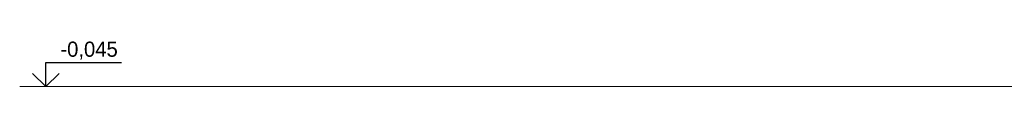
# Model space of a CAD drawing. Header units: millimetres. Extents: x 161070 to 520640, y 9197 to 248394.
# Tile 118 of 137: x 251581 to 261336, y 113290 to 113739. Entities that reach past the tile are written whole.
import ezdxf
from ezdxf.enums import TextEntityAlignment as Align

# ---------------------------------------------------------------- set-up
doc = ezdxf.new("R2010")
doc.units = ezdxf.units.MM
doc.header["$LTSCALE"] = 10
doc.styles.add('laplan N', font='txt')

msp = doc.modelspace()

# ---------------------------------------------------------------- linework, layer by layer
at = {"color": 252}
for p, q in [((251840.3, 113290.4), (251840.3, 113530.4)), ((251840.3, 113530.4), (251840.3, 113530.4)), ((251840.3, 113530.4), (252590.3, 113530.4)), ((251709.1, 113421.7), (251840.3, 113290.4)), ((251840.3, 113290.4), (251971.6, 113421.7))]:
    msp.add_line(p, q, dxfattribs=at)
at = {"color": 252, "lineweight": 15}
msp.add_line((262157.2, 113290.4), (251581.1, 113290.4), dxfattribs=at)

# ---------------------------------------------------------------- texts
at = {"color": 252, "style": 'laplan N'}
msp.add_text('-0,045', height=150, dxfattribs=at).set_placement((252552.8, 113736.7), align=Align.TOP_RIGHT)

doc.saveas('drawing.dxf')
